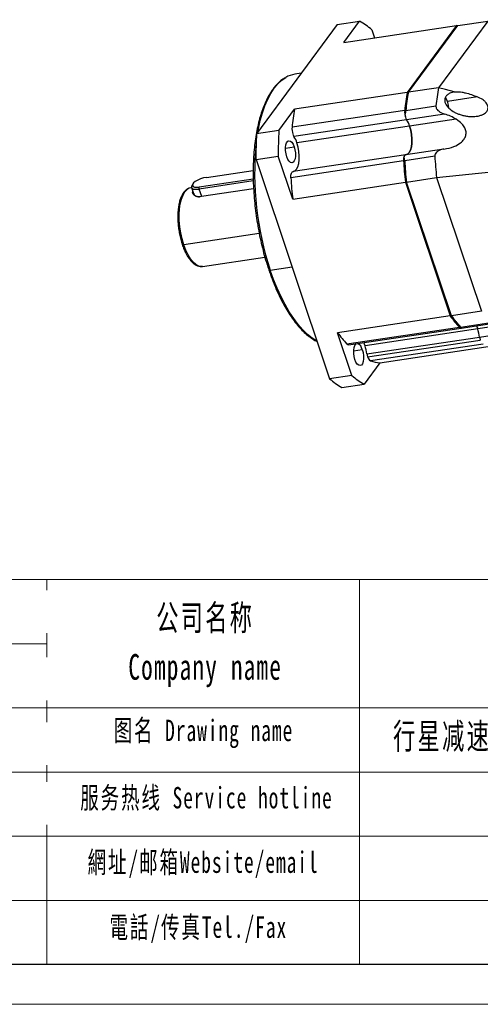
# Model space of a CAD drawing. Header units: millimetres. Extents: x 7115 to 7943, y -680 to -95.
# Tile 10 of 16: x 7671 to 7785, y -680 to -438. Entities that reach past the tile are written whole.
import ezdxf

# ---------------------------------------------------------------- set-up
doc = ezdxf.new("R2010")
doc.units = ezdxf.units.MM
doc.layers.get('0').update_dxf_attribs({"lineweight": 18})
for name, color, linetype, lineweight in [('SLD-0', 7, 'Continuous', 18), ('图框_外框线', 7, 'Continuous', 18), ('粗实线', 7, 'Continuous', 40)]:
    doc.layers.add(name, color=color, linetype=linetype, lineweight=lineweight)
doc.styles.add('标准', font='txt', dxfattribs={"width": 0.667})

# ---------------------------------------------------------------- blocks, each defined once
blk = doc.blocks.new('9999')
at = {"linetype": 'Continuous', "lineweight": 25}
for p, q in [((37.29, 55.52), (42.78, 56.34)), ((38.9, 51.09), (42.78, 56.34)), ((74.31, 56.36), (62.19, 39.95)), ((66.9, 55.26), (74.31, 56.36)), ((37.29, 55.52), (17.42, 28.62)), ((38.9, 51.09), (66.63, 55.22)), ((45.76, 54.22), (46.43, 52.21)), ((66.63, 55.22), (54.51, 38.8)), ((54.78, 38.84), (66.9, 55.26)), ((66.86, 55.2), (66.63, 55.22)), ((28.4, 43.49), (26.85, 43.26)), ((54.51, 38.8), (26.79, 34.68)), ((54.78, 38.84), (54.62, 38.57)), ((62.19, 39.95), (54.78, 38.84)), ((71.76, 37.68), (64.37, 36.58)), ((71.76, 37.68), (73.14, 37.01)), ((22.91, 29.43), (26.79, 34.68)), ((53.86, 34.34), (26.14, 30.22)), ((54.13, 34.37), (61.55, 35.47)), ((62.6, 33.94), (63.68, 33.46)), ((54.33, 32.07), (26.61, 27.95)), ((63.68, 33.46), (54.33, 32.07)), ((66.57, 32.18), (55.08, 30.47)), ((22.91, 29.43), (17.42, 28.62)), ((55.08, 30.47), (27.36, 26.35)), ((24.54, 25.08), (26.66, 25.4)), ((63.48, 24.84), (54.13, 23.45)), ((17.28, 22.27), (22.77, 23.08)), ((17.28, 22.27), (35.4, -31.68)), ((26.31, 12.56), (22.77, 23.08)), ((53.59, 21.92), (25.87, 17.8)), ((54.13, 23.45), (26.41, 19.33)), ((61.28, 23.08), (53.87, 21.97)), ((5.06, 17.88), (16.59, 19.59)), ((16.61, 16.99), (3.29, 15)), ((16.6, 17.47), (3.3, 15.49)), ((54.3, 16.73), (61.71, 17.83)), ((61.71, 17.83), (75.24, 19.26)), ((61.71, 17.83), (72.76, -15.07)), ((1.4, 15.34), (1.26, 15.32)), ((1.39, 15.38), (1.89, 13.9)), ((1.7, 16.23), (1.47, 15.84)), ((3.29, 15), (3.3, 15.49)), ((3.91, 13.15), (3.29, 15)), ((16.69, 15.05), (3.83, 13.14)), ((26.31, 12.56), (54.03, 16.68)), ((54.03, 16.68), (65.08, -16.22)), ((54.15, 16.75), (54.3, 16.73)), ((54.15, 16.75), (65.16, -16.01)), ((65.35, -16.18), (54.3, 16.73)), ((3.22, 13.11), (3.23, 13.11)), ((18.08, 4.07), (-0.5, 1.31)), ((4.14, -4.05), (19.48, -1.77)), ((4.14, -4.05), (4.07, -4.06)), ((20.8, -4.93), (26.15, -4.13)), ((65.08, -16.22), (37.36, -20.34)), ((65.35, -16.18), (65.16, -16.01)), ((72.76, -15.07), (65.35, -16.18)), ((39.61, -23.11), (67.33, -18.99)), ((40.05, -23.33), (67.77, -19.2)), ((67.61, -18.96), (75.02, -17.86)), ((67.77, -19.2), (75.77, -18.01)), ((71.53, -18.64), (71.84, -19.42)), ((83.33, -17.71), (71.84, -19.42)), ((40.89, -30.86), (37.36, -20.34)), ((71.84, -19.42), (44.12, -23.55)), ((44.58, -25.54), (72.3, -21.41)), ((72.3, -21.41), (81.65, -20.02)), ((44.12, -23.55), (43.81, -22.77)), ((44.75, -26.28), (72.47, -22.16)), ((73.17, -23.15), (45.45, -27.27)), ((47.75, -27.74), (75.47, -23.61)), ((41.3, -24.81), (43.42, -24.49)), ((47.75, -27.74), (43.87, -32.98)), ((40.89, -30.86), (35.4, -31.68)), ((38.38, -33.8), (43.87, -32.98))]:
    blk.add_line(p, q, dxfattribs=at)
at = {"linetype": 'Continuous', "lineweight": 25, "flags": 128}
for points in [[(17.73, 29.04), (17.87, 29.8), (18.33, 31.84), (18.87, 33.75), (19.48, 35.51), (20.18, 37.12), (20.94, 38.55), (21.77, 39.82), (22.67, 40.89), (23.62, 41.78), (24.62, 42.47), (24.62, 42.47)], [(66.07, 38.91), (63.9, 39.49), (62.19, 39.95)], [(55.08, 30.47), (55.36, 29.46), (55.55, 28.4), (55.64, 27.33), (55.62, 26.3), (55.5, 25.38), (55.28, 24.6), (54.97, 24), (54.59, 23.61), (54.27, 23.47)], [(54.27, 23.47), (54.59, 23.61), (54.97, 24), (55.28, 24.6), (55.5, 25.38), (55.62, 26.3), (55.64, 27.33), (55.55, 28.4), (55.36, 29.46), (55.08, 30.47)], [(24.86, 22.96), (24.67, 23.7), (24.56, 24.48), (24.55, 25.23), (24.64, 25.9), (24.82, 26.42), (25.08, 26.77), (25.39, 26.91), (25.73, 26.82), (26.07, 26.53), (26.39, 26.04), (26.66, 25.4)], [(26.66, 25.4), (26.85, 24.66), (26.96, 23.89), (26.97, 23.13), (26.88, 22.47), (26.7, 21.94), (26.44, 21.59), (26.13, 21.45), (25.79, 21.54), (25.45, 21.84), (25.13, 22.32), (24.86, 22.96)], [(26.54, 19.35), (26.86, 19.49), (27.25, 19.88), (27.56, 20.48), (27.78, 21.26), (27.9, 22.18), (27.92, 23.2), (27.83, 24.27), (27.64, 25.34), (27.36, 26.35)], [(54.15, 23.45), (54.02, 23.42), (53.9, 23.33), (53.8, 23.18), (53.71, 23), (53.65, 22.77), (53.61, 22.51), (53.59, 22.22), (53.59, 21.92)], [(5.06, 17.88), (4.34, 17.73), (3.61, 17.49), (2.93, 17.19), (2.35, 16.85), (1.91, 16.5), (1.66, 16.16), (1.62, 15.86), (1.78, 15.63), (2.13, 15.49), (2.66, 15.44), (3.3, 15.49)], [(25.87, 17.8), (25.86, 18.1), (25.88, 18.39), (25.93, 18.65), (25.99, 18.88), (26.08, 19.06), (26.18, 19.2), (26.3, 19.29), (26.41, 19.33)], [(1.47, 15.84), (1.4, 15.69), (1.37, 15.46), (1.45, 15.27), (1.64, 15.11), (1.93, 15.01), (2.32, 14.95), (2.77, 14.95), (3.29, 15)], [(-0.5, 1.31), (-0.91, 2.72), (-1.24, 4.2), (-1.47, 5.72), (-1.6, 7.24), (-1.62, 8.71), (-1.54, 10.12), (-1.35, 11.41), (-1.06, 12.56), (-0.68, 13.54), (-0.21, 14.32)], [(4.07, -4.06), (3.85, -4.07), (3.18, -3.93), (2.5, -3.57), (1.83, -2.97), (1.18, -2.17), (0.56, -1.17), (0, 0), (-0.5, 1.31)], [(20.8, -4.93), (20.7, -4.94), (20.61, -4.94), (20.53, -4.93), (20.47, -4.91), (20.44, -4.87), (20.42, -4.85)], [(32.29, -22.41), (32.28, -22.41), (31.11, -21.67), (29.95, -20.75), (28.8, -19.63), (27.66, -18.33), (26.55, -16.86), (25.48, -15.22), (24.44, -13.42), (23.45, -11.48), (22.51, -9.41), (21.62, -7.22), (20.8, -4.93)], [(41.62, -26.93), (41.42, -26.19), (41.32, -25.42), (41.31, -24.66), (41.4, -24), (41.58, -23.47), (41.83, -23.12), (41.94, -23.04)], [(43.42, -24.49), (43.61, -25.23), (43.72, -26.01), (43.73, -26.76), (43.64, -27.43), (43.46, -27.96), (43.2, -28.3), (42.89, -28.44), (42.55, -28.36), (42.2, -28.06), (41.88, -27.57), (41.62, -26.93)]]:
    blk.add_lwpolyline(points, dxfattribs=at)
at = {"linetype": 'Continuous', "lineweight": 25}
for centre, radius, start, end in [((34.13, 41.03), 17.58, 48.5833, 60.5333), ((27.78, 37.09), 6.24, 98.5985, 120.3725), ((111.53, 28.26), 57.99, 169.5235, 173.9791), ((111.82, 28.3), 58.01, 169.5239, 173.9921), ((119.24, 29.4), 58.01, 169.5239, 173.9921), ((112.48, 27.97), 58.82, 169.622, 174.8131), ((59.61, 34.65), 5.14, 3.0329, 34.0925), ((83.81, 24.14), 57.99, 169.5235, 173.9791), ((57.94, 33.97), 4.09, 174.788, 198.4511), ((57.91, 33.96), 4.06, 189.4691, 198.3893), ((56.6, 33.49), 2.67, 197.8575, 212.1137), ((48.3, 28.28), 7.13, 17.8575, 32.1137), ((114.35, 24.28), 91.59, 176.7729, 180.746), ((30.22, 29.85), 4.09, 174.788, 198.4511), ((108.86, 23.46), 91.59, 176.7729, 180.746), ((28.88, 29.37), 2.67, 197.8575, 212.1137), ((20.58, 24.16), 7.13, 17.8575, 32.1137), ((91.3, 18.73), 74.36, 174.2332, 198.5505), ((145.1, 26.92), 91.65, 183.1304, 186.414), ((54.36, 22.81), 0.684, 109.5979, 173.6968), ((143.99, 26.79), 90.4, 182.4767, 186.374), ((145.37, 26.96), 91.64, 183.1204, 186.4142), ((152.78, 28.07), 91.64, 183.1204, 186.4142), ((117.38, 22.8), 91.65, 183.1304, 186.414), ((1.68, 13.11), 2.25, 100.8103, 147.4942), ((-0.16, 13.86), 0.462, 97.2346, 142.8632), ((88.59, 0.57), 28.89, 215.5261, 222.6189), ((87.64, 0.04), 27.63, 215.5322, 224.1264), ((88.85, 0.6), 28.87, 215.5247, 222.6415), ((67.73, -18.71), 0.487, 214.8048, 279.1204), ((60.87, -3.56), 28.89, 215.5261, 222.6189), ((61.39, -22.89), 11, 7.6837, 18.3395), ((76.39, -20.86), 4.13, 187.6837, 198.3395), ((40.02, -22.82), 0.502, 215.3989, 273.6923), ((41.42, -24.82), 2.02, 9.1991, 64.6887), ((33.67, -27.01), 11, 7.6837, 18.3395), ((48.67, -24.99), 4.13, 187.6837, 198.3395), ((46.25, -25.96), 1.53, 192.0808, 238.5087), ((48.22, -19.5), 8.25, 250.3343, 266.7054), ((52.52, -17.68), 17.58, 228.5833, 240.5333), ((47.03, -18.49), 17.58, 228.5833, 240.5333)]:
    blk.add_arc(centre, radius, start, end, dxfattribs=at)
for points, knots in [([(24.46, 42.39), (24.27, 42.28), (23.74, 41.99), (22.93, 41.32), (22.02, 40.38), (21.17, 39.27), (20.38, 37.99), (19.66, 36.56), (19, 34.98), (18.42, 33.26), (17.91, 31.41), (17.49, 29.44), (17.14, 27.37), (16.87, 25.21), (16.69, 22.96), (16.59, 20.64), (16.57, 18.26), (16.63, 15.84), (16.78, 13.39), (17.01, 10.91), (17.31, 8.43), (17.7, 5.96), (18.17, 3.52), (18.7, 1.1), (19.31, -1.26), (19.89, -3.24), (20.28, -4.42), (20.42, -4.85)], [0, 0, 0, 0, 0.022589, 0.063077, 0.104026, 0.145358, 0.186939, 0.228644, 0.270385, 0.312102, 0.353781, 0.395415, 0.437008, 0.478563, 0.520087, 0.561583, 0.603058, 0.644516, 0.685962, 0.727398, 0.768829, 0.810257, 0.851687, 0.89312, 0.93456, 0.976011, 1, 1, 1, 1]), ([(66.07, 38.91), (65.69, 38.82), (65.03, 38.66), (64.29, 38.19), (63.86, 37.64), (63.68, 37.03), (63.75, 36.37), (64.08, 35.63), (64.75, 34.83), (65.4, 34.38), (65.76, 34.13)], [0, 0, 0, 0, 0.163071, 0.289395, 0.392715, 0.48597, 0.58086, 0.689234, 0.824474, 1, 1, 1, 1]), ([(66.07, 38.91), (66.45, 38.94), (67.06, 38.99), (68.02, 38.85), (69.03, 38.64), (70.31, 38.27), (71.27, 37.88), (71.76, 37.68)], [0, 0, 0, 0, 0.221734, 0.348833, 0.490274, 0.737432, 1, 1, 1, 1]), ([(65.76, 34.13), (65.98, 34.01), (66.41, 33.76), (67.16, 33.45), (67.98, 33.18), (68.87, 32.98), (69.75, 32.87), (70.71, 32.83), (71.66, 32.91), (72.56, 33.11), (73.23, 33.39), (73.72, 33.71), (74.06, 34.05), (74.27, 34.41), (74.38, 34.78), (74.38, 35.18), (74.27, 35.6), (74.04, 36.05), (73.67, 36.54), (73.33, 36.84), (73.14, 37.01)], [0, 0, 0, 0, 0.056332, 0.117151, 0.186476, 0.256581, 0.330202, 0.394744, 0.484616, 0.558511, 0.618333, 0.667255, 0.707602, 0.744911, 0.779092, 0.813283, 0.850663, 0.891092, 0.940123, 1, 1, 1, 1]), ([(54.13, 34.37), (54.11, 34.2), (54.06, 33.85), (53.96, 33.48), (53.9, 33.29)], [0, 0, 0, 0, 0.468777, 1, 1, 1, 1]), ([(61.55, 35.47), (61.55, 35.36), (61.55, 35.12), (61.73, 34.73), (62.07, 34.31), (62.41, 34.07), (62.6, 33.94)], [0, 0, 0, 0, 0.185741, 0.39675, 0.659405, 1, 1, 1, 1]), ([(63.5, 24.84), (64.35, 25.01), (65.81, 25.29), (67.49, 26.2), (68.48, 27.17), (68.95, 28.14), (69.02, 29.12), (68.69, 30.14), (67.88, 31.24), (67.05, 31.83), (66.57, 32.18)], [0, 0, 0, 0, 0.220636, 0.379153, 0.492796, 0.58164, 0.661762, 0.747322, 0.853698, 1, 1, 1, 1]), ([(66.57, 32.18), (66.11, 32.44), (65.19, 32.97), (64.19, 33.3), (63.68, 33.46)], [0, 0, 0, 0, 0.496262, 1, 1, 1, 1]), ([(63.5, 24.84), (63.12, 24.77), (62.46, 24.63), (61.72, 24.15), (61.39, 23.68), (61.28, 23.33), (61.28, 23.16), (61.28, 23.08)], [0, 0, 0, 0, 0.374311, 0.645615, 0.84106, 0.921627, 1, 1, 1, 1]), ([(53.87, 21.97), (53.85, 22.14), (53.81, 22.51), (53.72, 22.75), (53.68, 22.88)], [0, 0, 0, 0, 0.467573, 1, 1, 1, 1]), ([(1.36, 15.32), (1.32, 15.32), (1.05, 15.32), (0.6, 15.14), (0.03, 14.78), (-0.33, 14.41), (-0.5, 14.17), (-0.52, 14.14)], [0, 0, 0, 0, 0.062066, 0.355729, 0.648205, 0.954211, 1, 1, 1, 1]), ([(-0.52, 14.14), (-0.61, 14.02), (-0.85, 13.67), (-1.19, 12.97), (-1.52, 12.01), (-1.76, 10.93), (-1.91, 9.76), (-1.98, 8.51), (-1.96, 7.21), (-1.86, 5.88), (-1.67, 4.54), (-1.41, 3.23), (-1.08, 1.96), (-0.67, 0.76), (-0.21, -0.35), (0.32, -1.35), (0.89, -2.23), (1.51, -2.96), (2.17, -3.53), (2.84, -3.9), (3.47, -4.08), (3.86, -4.06), (4.04, -4.04)], [0, 0, 0, 0, 0.027791, 0.080119, 0.132852, 0.185441, 0.237722, 0.28974, 0.341571, 0.393284, 0.444941, 0.496596, 0.548288, 0.600069, 0.652005, 0.704176, 0.75668, 0.809613, 0.862975, 0.91608, 0.961451, 1, 1, 1, 1]), ([(3.83, 13.14), (3.65, 13.12), (3.29, 13.08), (2.62, 13.16), (1.95, 13.47), (1.68, 13.94), (1.66, 14.26), (1.72, 14.36), (1.73, 14.38)], [0, 0, 0, 0, 0.134741, 0.273709, 0.558335, 0.842982, 0.983264, 1, 1, 1, 1]), ([(1.92, 13.91), (1.99, 13.76), (2.09, 13.52), (2.5, 13.28), (2.9, 13.14), (3.23, 13.12), (3.38, 13.11)], [0, 0, 0, 0, 0.349299, 0.572887, 0.796995, 1, 1, 1, 1]), ([(20.42, -4.85), (20.56, -5.24), (20.94, -6.36), (21.62, -8.15), (22.49, -10.19), (23.4, -12.11), (24.36, -13.92), (25.37, -15.59), (26.41, -17.12), (27.49, -18.51), (28.59, -19.73), (29.72, -20.8), (30.86, -21.68), (31.73, -22.25), (32.22, -22.47), (32.32, -22.52)], [0, 0, 0, 0, 0.044445, 0.128964, 0.213537, 0.298169, 0.382873, 0.467661, 0.552546, 0.637535, 0.722627, 0.807803, 0.892986, 0.978011, 1, 1, 1, 1]), ([(67.61, -18.96), (67.68, -19.03), (67.82, -19.18), (67.81, -19.19), (67.81, -19.2)], [0, 0, 0, 0, 0.468777, 1, 1, 1, 1])]:
    blk.add_open_spline(points, degree=3, knots=knots, dxfattribs=at)

msp = doc.modelspace()

# ---------------------------------------------------------------- linework, layer by layer
at = {"layer": '图框_外框线'}
for p, q in [((7187.6804, -575.9657), (7933.0123, -575.9657)), ((7677.9989, -575.9657), (7677.9989, -670.6365)), ((7754.9562, -575.9657), (7754.9562, -670.6365)), ((7259.107, -591.7615), (7677.9989, -591.7615)), ((7187.6804, -607.5574), (7933.0123, -607.5574)), ((7259.107, -623.3533), (7933.0123, -623.3533)), ((7259.107, -639.1492), (7933.0123, -639.1492)), ((7259.107, -654.945), (7933.0123, -654.945))]:
    msp.add_line(p, q, dxfattribs=at)
at = {"layer": '图框_外框线', "color": 3}
msp.add_lwpolyline([(7114.5067, -680.4981), (7942.8739, -680.4981), (7942.8739, -94.7242), (7114.5067, -94.7242)], close=True, dxfattribs=at)
at = {"layer": '图框_外框线', "color": 3, "lineweight": 25}
msp.add_lwpolyline([(7163.8143, -670.6365), (7933.0123, -670.6365), (7933.0123, -104.5857), (7163.8143, -104.5857)], close=True, dxfattribs=at)

# ---------------------------------------------------------------- block references
at = {"layer": '粗实线'}
msp.add_blockref('9999', (7712.1861, -494.8974), dxfattribs=at)

# ---------------------------------------------------------------- texts
at = {"layer": 'SLD-0', "color": 1, "attachment_point": 2, "line_spacing_factor": 1.15057, "style": '标准'}
for s, insert, char_height, width in [('\\T1.1;公司名称\\PCompany name', (7716.9656, -582.2016), 6.318349, 81.802895), ('\\T1.1;图名 Drawing name', (7716.5337, -610.4692), 5.265291, 67.336145), ('\\T1.1;  行星减速机Planetary gearbox：', (7804.9334, -611.3473), 6.318349, 99.372723), ('\\T1.1;服务热线 Service hotline', (7717.2804, -627.0258), 5.265291, 75.018934), ('\\T1.1;網址/邮箱Website/email', (7716.4605, -642.8893), 5.265291, 78.087649), ('\\T1.1;電話/传真Tel./Fax', (7715.2809, -658.8764), 5.265291, 79.026815)]:
    msp.add_mtext(s, dxfattribs=dict(at, insert=insert, char_height=char_height, width=width))

# ---------------------------------------------------------------- next in the draw order: texts
at = {"layer": 'SLD-0', "color": 1, "char_height": 5.265291, "attachment_point": 2, "style": '标准', "bg_fill": 2}
for s, insert, width in [('{\\T1.1;25 N.m/arcmin}', (7651.5082, -581.2418), 67.336145), ('{\\fSimSun|b1|i0|c134|p2;6700 N}', (7653.5837, -597.7731), 113.942764), ('{\\fSimSun|b1|i0|c134|p2;3350 N}', (7654.1047, -613.7528), 113.942764), ('{\\fSimSun|b1|i0|c134|p2;刘建勇}', (7653.936, -628.428), 67.336145)]:
    msp.add_mtext(s, dxfattribs=dict(at, insert=insert, width=width))

doc.saveas('drawing.dxf')
